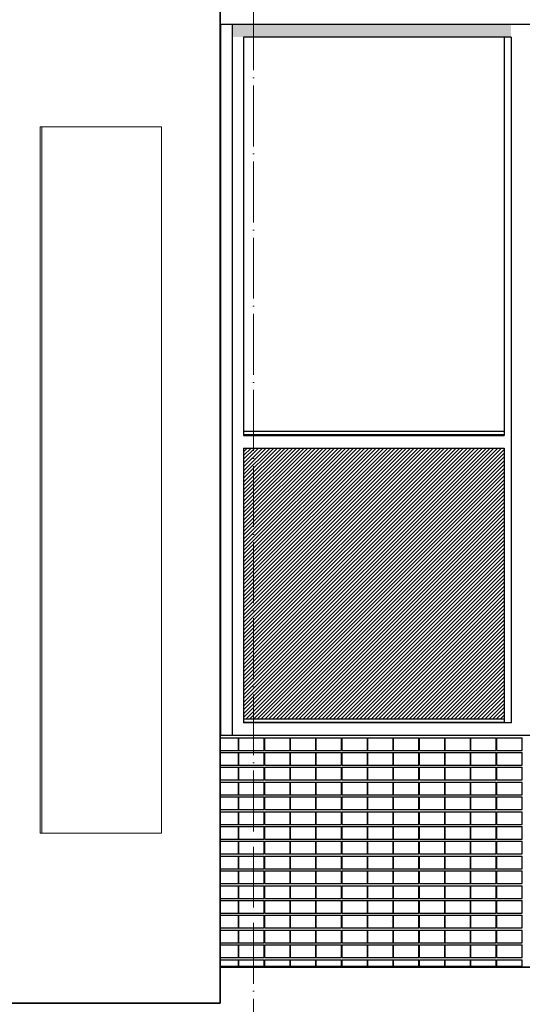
# Model space of a CAD drawing. Header units: millimetres. Extents: x 27034 to 255531, y -206966 to 210227.
# Tile 7 of 87: x 116223 to 128114, y -997 to 22288. Entities that reach past the tile are written whole.
import ezdxf

# ---------------------------------------------------------------- set-up
doc = ezdxf.new("R2010")
doc.units = ezdxf.units.MM
doc.header["$LTSCALE"] = 0.05
doc.linetypes.add('ACAD_ISO04W100', pattern=[30, 24, -3, 0, -3])
doc.layers.get('0').update_dxf_attribs({"lineweight": 0})
for name, color, linetype, lineweight in [('001 Axis', 1, 'ACAD_ISO04W100', 13), ('A-Elev', 111, 'Continuous', 25), ('A-Sect-Thin', 31, 'Continuous', 25)]:
    doc.layers.add(name, color=color, linetype=linetype, lineweight=lineweight)
doc.layers.add('A-20--F1-WALLS', color=5, linetype='Continuous')

# ---------------------------------------------------------------- blocks, each defined once
blk = doc.blocks.new('*U46')
at = {"layer": 'A-Sect-Thin', "color": 252, "linetype": 'Continuous', "lineweight": 25}
for points in [[(8474, 4048), (8474, 4348)], [(8474, 4348), (9074, 4348)], [(9074, 4048), (9074, 4348)], [(9084, 4048), (9084, 4348)], [(9084, 4348), (9684, 4348)], [(9684, 4048), (9684, 4348)], [(9694, 4048), (9694, 4348)], [(9694, 4348), (10294, 4348)], [(10294, 4048), (10294, 4348)], [(10304, 4048), (10304, 4348)], [(10304, 4348), (10904, 4348)], [(10904, 4048), (10904, 4348)], [(10914, 4048), (10914, 4348)], [(10914, 4348), (11514, 4348)], [(11514, 4048), (11514, 4348)], [(11524, 4048), (11524, 4348)], [(11524, 4348), (12124, 4348)], [(12124, 4048), (12124, 4348)], [(8474, 4048), (9074, 4048)], [(8474, 3698), (8474, 3998)], [(8474, 3998), (9074, 3998)], [(9074, 3698), (9074, 3998)], [(9084, 4048), (9684, 4048)], [(9084, 3698), (9084, 3998)], [(9084, 3998), (9684, 3998)], [(9684, 3698), (9684, 3998)], [(9694, 4048), (10294, 4048)], [(9694, 3698), (9694, 3998)], [(9694, 3998), (10294, 3998)], [(10294, 3698), (10294, 3998)], [(10304, 4048), (10904, 4048)], [(10304, 3698), (10304, 3998)], [(10304, 3998), (10904, 3998)], [(10904, 3698), (10904, 3998)], [(10914, 4048), (11514, 4048)], [(10914, 3698), (10914, 3998)], [(10914, 3998), (11514, 3998)], [(11514, 3698), (11514, 3998)], [(11524, 4048), (12124, 4048)], [(11524, 3698), (11524, 3998)], [(11524, 3998), (12124, 3998)], [(12124, 3698), (12124, 3998)], [(8474, 3698), (9074, 3698)], [(8474, 3348), (8474, 3648)], [(8474, 3648), (9074, 3648)], [(9074, 3348), (9074, 3648)], [(9084, 3698), (9684, 3698)], [(9084, 3348), (9084, 3648)], [(9084, 3648), (9684, 3648)], [(9684, 3348), (9684, 3648)], [(9694, 3698), (10294, 3698)], [(9694, 3348), (9694, 3648)], [(9694, 3648), (10294, 3648)], [(10294, 3348), (10294, 3648)], [(10304, 3698), (10904, 3698)], [(10304, 3348), (10304, 3648)], [(10304, 3648), (10904, 3648)], [(10904, 3348), (10904, 3648)], [(10914, 3698), (11514, 3698)], [(10914, 3348), (10914, 3648)], [(10914, 3648), (11514, 3648)], [(11514, 3348), (11514, 3648)], [(11524, 3698), (12124, 3698)], [(11524, 3348), (11524, 3648)], [(11524, 3648), (12124, 3648)], [(12124, 3348), (12124, 3648)], [(8474, 3348), (9074, 3348)], [(8474, 2998), (8474, 3298)], [(8474, 3298), (9074, 3298)], [(9074, 2998), (9074, 3298)], [(9084, 3348), (9684, 3348)], [(9084, 2998), (9084, 3298)], [(9084, 3298), (9684, 3298)], [(9684, 2998), (9684, 3298)], [(9694, 3348), (10294, 3348)], [(9694, 2998), (9694, 3298)], [(9694, 3298), (10294, 3298)], [(10294, 2998), (10294, 3298)], [(10304, 3348), (10904, 3348)], [(10304, 2998), (10304, 3298)], [(10304, 3298), (10904, 3298)], [(10904, 2998), (10904, 3298)], [(10914, 3348), (11514, 3348)], [(10914, 2998), (10914, 3298)], [(10914, 3298), (11514, 3298)], [(11514, 2998), (11514, 3298)], [(11524, 3348), (12124, 3348)], [(11524, 2998), (11524, 3298)], [(11524, 3298), (12124, 3298)], [(12124, 2998), (12124, 3298)], [(8474, 2998), (9074, 2998)], [(8474, 2648), (8474, 2948)], [(8474, 2948), (9074, 2948)], [(9074, 2648), (9074, 2948)], [(9084, 2998), (9684, 2998)], [(9084, 2648), (9084, 2948)], [(9084, 2948), (9684, 2948)], [(9684, 2648), (9684, 2948)], [(9694, 2998), (10294, 2998)], [(9694, 2648), (9694, 2948)], [(9694, 2948), (10294, 2948)], [(10294, 2648), (10294, 2948)], [(10304, 2998), (10904, 2998)], [(10304, 2648), (10304, 2948)], [(10304, 2948), (10904, 2948)], [(10904, 2648), (10904, 2948)], [(10914, 2998), (11514, 2998)], [(10914, 2648), (10914, 2948)], [(10914, 2948), (11514, 2948)], [(11514, 2648), (11514, 2948)], [(11524, 2998), (12124, 2998)], [(11524, 2648), (11524, 2948)], [(11524, 2948), (12124, 2948)], [(12124, 2648), (12124, 2948)], [(8474, 2648), (9074, 2648)], [(8474, 2298), (8474, 2598)], [(8474, 2598), (9074, 2598)], [(9074, 2298), (9074, 2598)], [(9084, 2648), (9684, 2648)], [(9084, 2298), (9084, 2598)], [(9084, 2598), (9684, 2598)], [(9684, 2298), (9684, 2598)], [(9694, 2648), (10294, 2648)], [(9694, 2298), (9694, 2598)], [(9694, 2598), (10294, 2598)], [(10294, 2298), (10294, 2598)], [(10304, 2648), (10904, 2648)], [(10304, 2298), (10304, 2598)], [(10304, 2598), (10904, 2598)], [(10904, 2298), (10904, 2598)], [(10914, 2648), (11514, 2648)], [(10914, 2298), (10914, 2598)], [(10914, 2598), (11514, 2598)], [(11514, 2298), (11514, 2598)], [(11524, 2648), (12124, 2648)], [(11524, 2298), (11524, 2598)], [(11524, 2598), (12124, 2598)], [(12124, 2298), (12124, 2598)], [(8474, 2298), (9074, 2298)], [(8474, 1948), (8474, 2248)], [(8474, 2248), (9074, 2248)], [(9074, 1948), (9074, 2248)], [(9084, 2298), (9684, 2298)], [(9084, 1948), (9084, 2248)], [(9084, 2248), (9684, 2248)], [(9684, 1948), (9684, 2248)], [(9694, 2298), (10294, 2298)], [(9694, 1948), (9694, 2248)], [(9694, 2248), (10294, 2248)], [(10294, 1948), (10294, 2248)], [(10304, 2298), (10904, 2298)], [(10304, 1948), (10304, 2248)], [(10304, 2248), (10904, 2248)], [(10904, 1948), (10904, 2248)], [(10914, 2298), (11514, 2298)], [(10914, 1948), (10914, 2248)], [(10914, 2248), (11514, 2248)], [(11514, 1948), (11514, 2248)], [(11524, 2298), (12124, 2298)], [(11524, 1948), (11524, 2248)], [(11524, 2248), (12124, 2248)], [(12124, 1948), (12124, 2248)], [(8474, 1948), (9074, 1948)], [(8474, 1598), (8474, 1898)], [(8474, 1898), (9074, 1898)], [(9074, 1598), (9074, 1898)], [(9084, 1948), (9684, 1948)], [(9084, 1598), (9084, 1898)], [(9084, 1898), (9684, 1898)], [(9684, 1598), (9684, 1898)], [(9694, 1948), (10294, 1948)], [(9694, 1598), (9694, 1898)], [(9694, 1898), (10294, 1898)], [(10294, 1598), (10294, 1898)], [(10304, 1948), (10904, 1948)], [(10304, 1598), (10304, 1898)], [(10304, 1898), (10904, 1898)], [(10904, 1598), (10904, 1898)], [(10914, 1948), (11514, 1948)], [(10914, 1598), (10914, 1898)], [(10914, 1898), (11514, 1898)], [(11514, 1598), (11514, 1898)], [(11524, 1948), (12124, 1948)], [(11524, 1598), (11524, 1898)], [(11524, 1898), (12124, 1898)], [(12124, 1598), (12124, 1898)], [(8474, 1598), (9074, 1598)], [(8474, 1248), (8474, 1548)], [(8474, 1548), (9074, 1548)], [(9074, 1248), (9074, 1548)], [(9084, 1598), (9684, 1598)], [(9084, 1248), (9084, 1548)], [(9084, 1548), (9684, 1548)], [(9684, 1248), (9684, 1548)], [(9694, 1598), (10294, 1598)], [(9694, 1248), (9694, 1548)], [(9694, 1548), (10294, 1548)], [(10294, 1248), (10294, 1548)], [(10304, 1598), (10904, 1598)], [(10304, 1248), (10304, 1548)], [(10304, 1548), (10904, 1548)], [(10904, 1248), (10904, 1548)], [(10914, 1598), (11514, 1598)], [(10914, 1248), (10914, 1548)], [(10914, 1548), (11514, 1548)], [(11514, 1248), (11514, 1548)], [(11524, 1598), (12124, 1598)], [(11524, 1248), (11524, 1548)], [(11524, 1548), (12124, 1548)], [(12124, 1248), (12124, 1548)], [(8474, 1248), (9074, 1248)], [(8474, 898), (8474, 1198)], [(8474, 1198), (9074, 1198)], [(9074, 898), (9074, 1198)], [(9084, 1248), (9684, 1248)], [(9084, 898), (9084, 1198)], [(9084, 1198), (9684, 1198)], [(9684, 898), (9684, 1198)], [(9694, 1248), (10294, 1248)], [(9694, 898), (9694, 1198)], [(9694, 1198), (10294, 1198)], [(10294, 898), (10294, 1198)], [(10304, 1248), (10904, 1248)], [(10304, 898), (10304, 1198)], [(10304, 1198), (10904, 1198)], [(10904, 898), (10904, 1198)], [(10914, 1248), (11514, 1248)], [(10914, 898), (10914, 1198)], [(10914, 1198), (11514, 1198)], [(11514, 898), (11514, 1198)], [(11524, 1248), (12124, 1248)], [(11524, 898), (11524, 1198)], [(11524, 1198), (12124, 1198)], [(12124, 898), (12124, 1198)], [(8474, 898), (9074, 898)], [(8474, 548), (8474, 848)], [(8474, 848), (9074, 848)], [(9074, 548), (9074, 848)], [(9084, 898), (9684, 898)], [(9084, 548), (9084, 848)], [(9084, 848), (9684, 848)], [(9684, 548), (9684, 848)], [(9694, 898), (10294, 898)], [(9694, 548), (9694, 848)], [(9694, 848), (10294, 848)], [(10294, 548), (10294, 848)], [(10304, 898), (10904, 898)], [(10304, 548), (10304, 848)], [(10304, 848), (10904, 848)], [(10904, 548), (10904, 848)], [(10914, 898), (11514, 898)], [(10914, 548), (10914, 848)], [(10914, 848), (11514, 848)], [(11514, 548), (11514, 848)], [(11524, 898), (12124, 898)], [(11524, 548), (11524, 848)], [(11524, 848), (12124, 848)], [(12124, 548), (12124, 848)], [(8474, 548), (9074, 548)], [(8474, 198), (8474, 498)], [(8474, 498), (9074, 498)], [(9074, 198), (9074, 498)], [(9084, 548), (9684, 548)], [(9084, 198), (9084, 498)], [(9084, 498), (9684, 498)], [(9684, 198), (9684, 498)], [(9694, 548), (10294, 548)], [(9694, 198), (9694, 498)], [(9694, 498), (10294, 498)], [(10294, 198), (10294, 498)], [(10304, 548), (10904, 548)], [(10304, 198), (10304, 498)], [(10304, 498), (10904, 498)], [(10904, 198), (10904, 498)], [(10914, 548), (11514, 548)], [(10914, 198), (10914, 498)], [(10914, 498), (11514, 498)], [(11514, 198), (11514, 498)], [(11524, 548), (12124, 548)], [(11524, 198), (11524, 498)], [(11524, 498), (12124, 498)], [(12124, 198), (12124, 498)], [(8474, 198), (9074, 198)], [(8474, -152), (8474, 148)], [(8474, 148), (9074, 148)], [(9074, -152), (9074, 148)], [(9084, 198), (9684, 198)], [(9084, -152), (9084, 148)], [(9084, 148), (9684, 148)], [(9684, -152), (9684, 148)], [(9694, 198), (10294, 198)], [(9694, -152), (9694, 148)], [(9694, 148), (10294, 148)], [(10294, -152), (10294, 148)], [(10304, 198), (10904, 198)], [(10304, -152), (10304, 148)], [(10304, 148), (10904, 148)], [(10904, -152), (10904, 148)], [(10914, 198), (11514, 198)], [(10914, -152), (10914, 148)], [(10914, 148), (11514, 148)], [(11514, -152), (11514, 148)], [(11524, 198), (12124, 198)], [(11524, -152), (11524, 148)], [(11524, 148), (12124, 148)], [(12124, -152), (12124, 148)], [(8474, -152), (9074, -152)], [(8474, -502), (8474, -202)], [(8474, -202), (9074, -202)], [(9025, 0), (9025, 0)], [(9074, -502), (9074, -202)], [(9084, -152), (9684, -152)], [(9084, -502), (9084, -202)], [(9084, -202), (9684, -202)], [(9525, 0), (9525, 0)], [(9684, -502), (9684, -202)], [(9694, -152), (10294, -152)], [(9694, -502), (9694, -202)], [(9694, -202), (10294, -202)], [(10294, -502), (10294, -202)], [(10304, -152), (10904, -152)], [(10304, -502), (10304, -202)], [(10304, -202), (10904, -202)], [(10904, -502), (10904, -202)], [(10914, -152), (11514, -152)], [(10914, -502), (10914, -202)], [(10914, -202), (11514, -202)], [(11514, -502), (11514, -202)], [(11524, -152), (12124, -152)], [(11524, -502), (11524, -202)], [(11524, -202), (12124, -202)], [(12124, -502), (12124, -202)], [(8474, -502), (9074, -502)], [(8474, -852), (8474, -552)], [(8474, -552), (9074, -552)], [(9074, -852), (9074, -552)], [(9084, -502), (9684, -502)], [(9084, -852), (9084, -552)], [(9084, -552), (9684, -552)], [(9684, -852), (9684, -552)], [(9694, -502), (10294, -502)], [(9694, -852), (9694, -552)], [(9694, -552), (10294, -552)], [(10294, -852), (10294, -552)], [(10304, -502), (10904, -502)], [(10304, -852), (10304, -552)], [(10304, -552), (10904, -552)], [(10904, -852), (10904, -552)], [(10914, -502), (11514, -502)], [(10914, -852), (10914, -552)], [(10914, -552), (11514, -552)], [(11514, -852), (11514, -552)], [(11524, -502), (12124, -502)], [(11524, -852), (11524, -552)], [(11524, -552), (12124, -552)], [(12124, -852), (12124, -552)], [(8474, -852), (9074, -852)], [(8474, -1052), (8474, -902)], [(8474, -902), (9074, -902)], [(9074, -1052), (9074, -902)], [(9084, -852), (9684, -852)], [(9084, -1052), (9084, -902)], [(9084, -902), (9684, -902)], [(9684, -1052), (9684, -902)], [(9694, -852), (10294, -852)], [(9694, -1052), (9694, -902)], [(9694, -902), (10294, -902)], [(10294, -1052), (10294, -902)], [(10304, -852), (10904, -852)], [(10304, -1052), (10304, -902)], [(10304, -902), (10904, -902)], [(10904, -1052), (10904, -902)], [(10914, -852), (11514, -852)], [(10914, -1052), (10914, -902)], [(10914, -902), (11514, -902)], [(11514, -1052), (11514, -902)], [(11524, -852), (12124, -852)], [(11524, -1052), (11524, -902)], [(11524, -902), (12124, -902)], [(12124, -1052), (12124, -902)], [(8474, -1052), (9074, -1052)], [(9084, -1052), (9684, -1052)], [(9694, -1052), (10294, -1052)], [(10304, -1052), (10904, -1052)], [(10914, -1052), (11514, -1052)], [(11524, -1052), (12124, -1052)]]:
    blk.add_lwpolyline(points, dxfattribs=at)
blk = doc.blocks.new('*U47')
at = {"layer": 'A-Sect-Thin', "color": 252, "linetype": 'Continuous', "lineweight": 25}
for points in [[(9861, 4348), (10294, 4348)], [(10294, 4048), (10294, 4348)], [(10304, 4048), (10304, 4348)], [(10304, 4348), (10904, 4348)], [(10904, 4048), (10904, 4348)], [(10914, 4048), (10914, 4348)], [(10914, 4348), (11514, 4348)], [(11514, 4048), (11514, 4348)], [(11524, 4048), (11524, 4348)], [(11524, 4348), (12124, 4348)], [(12124, 4048), (12124, 4348)], [(12134, 4048), (12134, 4348)], [(12134, 4348), (12734, 4348)], [(12734, 4048), (12734, 4348)], [(12744, 4048), (12744, 4348)], [(12744, 4348), (13344, 4348)], [(13344, 4048), (13344, 4348)], [(9861, 4048), (10294, 4048)], [(9861, 3998), (10294, 3998)], [(10294, 3698), (10294, 3998)], [(10304, 4048), (10904, 4048)], [(10304, 3698), (10304, 3998)], [(10304, 3998), (10904, 3998)], [(10904, 3698), (10904, 3998)], [(10914, 4048), (11514, 4048)], [(10914, 3698), (10914, 3998)], [(10914, 3998), (11514, 3998)], [(11514, 3698), (11514, 3998)], [(11524, 4048), (12124, 4048)], [(11524, 3698), (11524, 3998)], [(11524, 3998), (12124, 3998)], [(12124, 3698), (12124, 3998)], [(12134, 4048), (12734, 4048)], [(12134, 3698), (12134, 3998)], [(12134, 3998), (12734, 3998)], [(12734, 3698), (12734, 3998)], [(12744, 4048), (13344, 4048)], [(12744, 3698), (12744, 3998)], [(12744, 3998), (13344, 3998)], [(13344, 3698), (13344, 3998)], [(9861, 3698), (10294, 3698)], [(9861, 3648), (10294, 3648)], [(10294, 3348), (10294, 3648)], [(10304, 3698), (10904, 3698)], [(10304, 3348), (10304, 3648)], [(10304, 3648), (10904, 3648)], [(10904, 3348), (10904, 3648)], [(10914, 3698), (11514, 3698)], [(10914, 3348), (10914, 3648)], [(10914, 3648), (11514, 3648)], [(11514, 3348), (11514, 3648)], [(11524, 3698), (12124, 3698)], [(11524, 3348), (11524, 3648)], [(11524, 3648), (12124, 3648)], [(12124, 3348), (12124, 3648)], [(12134, 3698), (12734, 3698)], [(12134, 3348), (12134, 3648)], [(12134, 3648), (12734, 3648)], [(12734, 3348), (12734, 3648)], [(12744, 3698), (13344, 3698)], [(12744, 3348), (12744, 3648)], [(12744, 3648), (13344, 3648)], [(13344, 3348), (13344, 3648)], [(9861, 3348), (10294, 3348)], [(9861, 3298), (10294, 3298)], [(10294, 2998), (10294, 3298)], [(10304, 3348), (10904, 3348)], [(10304, 2998), (10304, 3298)], [(10304, 3298), (10904, 3298)], [(10904, 2998), (10904, 3298)], [(10914, 3348), (11514, 3348)], [(10914, 2998), (10914, 3298)], [(10914, 3298), (11514, 3298)], [(11514, 2998), (11514, 3298)], [(11524, 3348), (12124, 3348)], [(11524, 2998), (11524, 3298)], [(11524, 3298), (12124, 3298)], [(12124, 2998), (12124, 3298)], [(12134, 3348), (12734, 3348)], [(12134, 2998), (12134, 3298)], [(12134, 3298), (12734, 3298)], [(12734, 2998), (12734, 3298)], [(12744, 3348), (13344, 3348)], [(12744, 2998), (12744, 3298)], [(12744, 3298), (13344, 3298)], [(13344, 2998), (13344, 3298)], [(9861, 2998), (10294, 2998)], [(9861, 2948), (10294, 2948)], [(10294, 2648), (10294, 2948)], [(10304, 2998), (10904, 2998)], [(10304, 2648), (10304, 2948)], [(10304, 2948), (10904, 2948)], [(10904, 2648), (10904, 2948)], [(10914, 2998), (11514, 2998)], [(10914, 2648), (10914, 2948)], [(10914, 2948), (11514, 2948)], [(11514, 2648), (11514, 2948)], [(11524, 2998), (12124, 2998)], [(11524, 2648), (11524, 2948)], [(11524, 2948), (12124, 2948)], [(12124, 2648), (12124, 2948)], [(12134, 2998), (12734, 2998)], [(12134, 2648), (12134, 2948)], [(12134, 2948), (12734, 2948)], [(12734, 2648), (12734, 2948)], [(12744, 2998), (13344, 2998)], [(12744, 2648), (12744, 2948)], [(12744, 2948), (13344, 2948)], [(13344, 2648), (13344, 2948)], [(9861, 2648), (10294, 2648)], [(9861, 2598), (10294, 2598)], [(10294, 2298), (10294, 2598)], [(10304, 2648), (10904, 2648)], [(10304, 2298), (10304, 2598)], [(10304, 2598), (10904, 2598)], [(10904, 2298), (10904, 2598)], [(10914, 2648), (11514, 2648)], [(10914, 2298), (10914, 2598)], [(10914, 2598), (11514, 2598)], [(11514, 2298), (11514, 2598)], [(11524, 2648), (12124, 2648)], [(11524, 2298), (11524, 2598)], [(11524, 2598), (12124, 2598)], [(12124, 2298), (12124, 2598)], [(12134, 2648), (12734, 2648)], [(12134, 2298), (12134, 2598)], [(12134, 2598), (12734, 2598)], [(12734, 2298), (12734, 2598)], [(12744, 2648), (13344, 2648)], [(12744, 2298), (12744, 2598)], [(12744, 2598), (13344, 2598)], [(13344, 2298), (13344, 2598)], [(9861, 2298), (10294, 2298)], [(9861, 2248), (10294, 2248)], [(10294, 1948), (10294, 2248)], [(10304, 2298), (10904, 2298)], [(10304, 1948), (10304, 2248)], [(10304, 2248), (10904, 2248)], [(10904, 1948), (10904, 2248)], [(10914, 2298), (11514, 2298)], [(10914, 1948), (10914, 2248)], [(10914, 2248), (11514, 2248)], [(11514, 1948), (11514, 2248)], [(11524, 2298), (12124, 2298)], [(11524, 1948), (11524, 2248)], [(11524, 2248), (12124, 2248)], [(12124, 1948), (12124, 2248)], [(12134, 2298), (12734, 2298)], [(12134, 1948), (12134, 2248)], [(12134, 2248), (12734, 2248)], [(12734, 1948), (12734, 2248)], [(12744, 2298), (13344, 2298)], [(12744, 1948), (12744, 2248)], [(12744, 2248), (13344, 2248)], [(13344, 1948), (13344, 2248)], [(9861, 1948), (10294, 1948)], [(9861, 1898), (10294, 1898)], [(10294, 1598), (10294, 1898)], [(10304, 1948), (10904, 1948)], [(10304, 1598), (10304, 1898)], [(10304, 1898), (10904, 1898)], [(10904, 1598), (10904, 1898)], [(10914, 1948), (11514, 1948)], [(10914, 1598), (10914, 1898)], [(10914, 1898), (11514, 1898)], [(11514, 1598), (11514, 1898)], [(11524, 1948), (12124, 1948)], [(11524, 1598), (11524, 1898)], [(11524, 1898), (12124, 1898)], [(12124, 1598), (12124, 1898)], [(12134, 1948), (12734, 1948)], [(12134, 1598), (12134, 1898)], [(12134, 1898), (12734, 1898)], [(12734, 1598), (12734, 1898)], [(12744, 1948), (13344, 1948)], [(12744, 1598), (12744, 1898)], [(12744, 1898), (13344, 1898)], [(13344, 1598), (13344, 1898)], [(9861, 1598), (10294, 1598)], [(9861, 1548), (10294, 1548)], [(10294, 1248), (10294, 1548)], [(10304, 1598), (10904, 1598)], [(10304, 1248), (10304, 1548)], [(10304, 1548), (10904, 1548)], [(10904, 1248), (10904, 1548)], [(10914, 1598), (11514, 1598)], [(10914, 1248), (10914, 1548)], [(10914, 1548), (11514, 1548)], [(11514, 1248), (11514, 1548)], [(11524, 1598), (12124, 1598)], [(11524, 1248), (11524, 1548)], [(11524, 1548), (12124, 1548)], [(12124, 1248), (12124, 1548)], [(12134, 1598), (12734, 1598)], [(12134, 1248), (12134, 1548)], [(12134, 1548), (12734, 1548)], [(12734, 1248), (12734, 1548)], [(12744, 1598), (13344, 1598)], [(12744, 1248), (12744, 1548)], [(12744, 1548), (13344, 1548)], [(13344, 1248), (13344, 1548)], [(9861, 1248), (10294, 1248)], [(9861, 1198), (10294, 1198)], [(10294, 898), (10294, 1198)], [(10304, 1248), (10904, 1248)], [(10304, 898), (10304, 1198)], [(10304, 1198), (10904, 1198)], [(10904, 898), (10904, 1198)], [(10914, 1248), (11514, 1248)], [(10914, 898), (10914, 1198)], [(10914, 1198), (11514, 1198)], [(11514, 898), (11514, 1198)], [(11524, 1248), (12124, 1248)], [(11524, 898), (11524, 1198)], [(11524, 1198), (12124, 1198)], [(12124, 898), (12124, 1198)], [(12134, 1248), (12734, 1248)], [(12134, 898), (12134, 1198)], [(12134, 1198), (12734, 1198)], [(12734, 898), (12734, 1198)], [(12744, 1248), (13344, 1248)], [(12744, 898), (12744, 1198)], [(12744, 1198), (13344, 1198)], [(13344, 898), (13344, 1198)], [(9861, 898), (10294, 898)], [(9861, 848), (10294, 848)], [(10294, 548), (10294, 848)], [(10304, 898), (10904, 898)], [(10304, 548), (10304, 848)], [(10304, 848), (10904, 848)], [(10904, 548), (10904, 848)], [(10914, 898), (11514, 898)], [(10914, 548), (10914, 848)], [(10914, 848), (11514, 848)], [(11514, 548), (11514, 848)], [(11524, 898), (12124, 898)], [(11524, 548), (11524, 848)], [(11524, 848), (12124, 848)], [(12124, 548), (12124, 848)], [(12134, 898), (12734, 898)], [(12134, 548), (12134, 848)], [(12134, 848), (12734, 848)], [(12734, 548), (12734, 848)], [(12744, 898), (13344, 898)], [(12744, 548), (12744, 848)], [(12744, 848), (13344, 848)], [(13344, 548), (13344, 848)], [(9861, 548), (10294, 548)], [(9861, 498), (10294, 498)], [(10294, 198), (10294, 498)], [(10304, 548), (10904, 548)], [(10304, 198), (10304, 498)], [(10304, 498), (10904, 498)], [(10904, 198), (10904, 498)], [(10914, 548), (11514, 548)], [(10914, 198), (10914, 498)], [(10914, 498), (11514, 498)], [(11514, 198), (11514, 498)], [(11524, 548), (12124, 548)], [(11524, 198), (11524, 498)], [(11524, 498), (12124, 498)], [(12124, 198), (12124, 498)], [(12134, 548), (12734, 548)], [(12134, 198), (12134, 498)], [(12134, 498), (12734, 498)], [(12734, 198), (12734, 498)], [(12744, 548), (13344, 548)], [(12744, 198), (12744, 498)], [(12744, 498), (13344, 498)], [(13344, 198), (13344, 498)], [(9861, 198), (10294, 198)], [(9861, 148), (10294, 148)], [(10294, -152), (10294, 148)], [(10304, 198), (10904, 198)], [(10304, -152), (10304, 148)], [(10304, 148), (10904, 148)], [(10904, -152), (10904, 148)], [(10914, 198), (11514, 198)], [(10914, -152), (10914, 148)], [(10914, 148), (11514, 148)], [(11514, -152), (11514, 148)], [(11524, 198), (12124, 198)], [(11524, -152), (11524, 148)], [(11524, 148), (12124, 148)], [(12124, -152), (12124, 148)], [(12134, 198), (12734, 198)], [(12134, -152), (12134, 148)], [(12134, 148), (12734, 148)], [(12734, -152), (12734, 148)], [(12744, 198), (13344, 198)], [(12744, -152), (12744, 148)], [(12744, 148), (13344, 148)], [(13344, -152), (13344, 148)], [(9861, -152), (10294, -152)], [(9861, -202), (10294, -202)], [(10294, -502), (10294, -202)], [(10304, -152), (10904, -152)], [(10304, -502), (10304, -202)], [(10304, -202), (10904, -202)], [(10904, -502), (10904, -202)], [(10914, -152), (11514, -152)], [(10914, -502), (10914, -202)], [(10914, -202), (11514, -202)], [(11514, -502), (11514, -202)], [(11524, -152), (12124, -152)], [(11524, -502), (11524, -202)], [(11524, -202), (12124, -202)], [(12124, -502), (12124, -202)], [(12134, -152), (12734, -152)], [(12134, -502), (12134, -202)], [(12134, -202), (12734, -202)], [(12734, -502), (12734, -202)], [(12744, -152), (13344, -152)], [(12744, -502), (12744, -202)], [(12744, -202), (13344, -202)], [(13344, -502), (13344, -202)], [(9861, -502), (10294, -502)], [(9861, -552), (10294, -552)], [(10294, -852), (10294, -552)], [(10304, -502), (10904, -502)], [(10304, -852), (10304, -552)], [(10304, -552), (10904, -552)], [(10904, -852), (10904, -552)], [(10914, -502), (11514, -502)], [(10914, -852), (10914, -552)], [(10914, -552), (11514, -552)], [(11514, -852), (11514, -552)], [(11524, -502), (12124, -502)], [(11524, -852), (11524, -552)], [(11524, -552), (12124, -552)], [(12124, -852), (12124, -552)], [(12134, -502), (12734, -502)], [(12134, -852), (12134, -552)], [(12134, -552), (12734, -552)], [(12734, -852), (12734, -552)], [(12744, -502), (13344, -502)], [(12744, -852), (12744, -552)], [(12744, -552), (13344, -552)], [(13344, -852), (13344, -552)], [(9861, -852), (10294, -852)], [(9861, -902), (10294, -902)], [(10294, -1052), (10294, -902)], [(10304, -852), (10904, -852)], [(10304, -1052), (10304, -902)], [(10304, -902), (10904, -902)], [(10904, -1052), (10904, -902)], [(10914, -852), (11514, -852)], [(10914, -1052), (10914, -902)], [(10914, -902), (11514, -902)], [(11514, -1052), (11514, -902)], [(11524, -852), (12124, -852)], [(11524, -1052), (11524, -902)], [(11524, -902), (12124, -902)], [(12124, -1052), (12124, -902)], [(12134, -852), (12734, -852)], [(12134, -1052), (12134, -902)], [(12134, -902), (12734, -902)], [(12734, -1052), (12734, -902)], [(12744, -852), (13344, -852)], [(12744, -1052), (12744, -902)], [(12744, -902), (13344, -902)], [(13344, -1052), (13344, -902)], [(9861, -1052), (10294, -1052)], [(10304, -1052), (10904, -1052)], [(10914, -1052), (11514, -1052)], [(11524, -1052), (12124, -1052)], [(12134, -1052), (12734, -1052)], [(12744, -1052), (13344, -1052)]]:
    blk.add_lwpolyline(points, dxfattribs=at)

msp = doc.modelspace()

# ---------------------------------------------------------------- hatches: boundary and pattern name
at = {"lineweight": 0, "true_color": 0xffffff}
h = msp.add_hatch(color=7, dxfattribs=at)
h.dxf.hatch_style = 1
h.paths.add_polyline_path([(136890.6, 19441.4), (136890.6, 19371), (136813.6, 19371), (136813.6, 9462.3), (137507.2, 9462.3), (137507.2, 14647.3), (137128.9, 14647.3), (137128.9, 19441.4)])
h.paths.add_polyline_path([(132154, 19432), (131787.1, 19432), (131787.1, 9557.9), (132154, 9557.9)])
h.paths.add_polyline_path([(149538.3, 14257.8), (149538.3, 14360.9), (140512.2, 14360.9), (140512.2, 14257.8)])
h.paths.add_polyline_path([(158812.7, 5542), (158812.7, 10670.2), (155632.1, 10670.2), (155632.1, 5542)])
h.paths.add_polyline_path([(171051.1, 5307.8), (171051.1, 10681.3), (167422.4, 10681.3), (167422.4, 5307.8)])
h.paths.add_polyline_path([(127849, 21877.8), (127849, 22177.8), (121252.6, 22177.8), (121252.6, 21877.8)])
h.paths.add_polyline_path([(140463.2, 19399.9), (140213, 19399.9), (140213, 14557.8), (140463.2, 14557.8)])
at = {"lineweight": 0, "true_color": 0xb7d9b1}
h = msp.add_hatch(dxfattribs=at)
h.set_pattern_fill('ANSI31', color=9, scale=20, style=0)
h.set_pattern_definition([(45, (134332.37, -79916.177), (-44.90128, 44.90128), [])])
h.paths.add_polyline_path([(121519.3, 12157.7), (121519.3, 5747.4), (127681.6, 5747.4), (127681.6, 12157.7)])

# ---------------------------------------------------------------- linework, layer by layer
at = {"lineweight": 35}
for points in [[(120966.4, 22707.7), (120966.4, -972.2)], [(186534.2, -122.1), (120966.4, -122.2)], [(120966.4, -972.2), (49500.2, -972.2)]]:
    msp.add_lwpolyline(points, dxfattribs=at)
for points in [[(116708.5, 19757.4), (119577.3, 19757.4), (119577.3, 3052.7), (116708.5, 3052.7)], [(116746.4, 3052.7), (116708.5, 3052.7), (116708.5, 19757.4), (116746.4, 19757.4)]]:
    msp.add_lwpolyline(points, close=True)
at = {"layer": '001 Axis', "ltscale": 1200}
msp.add_line((121756, 40532.7, -4196.2), (121756, -13240.5, -4196.2), dxfattribs=at)
at = {"layer": 'A-20--F1-WALLS'}
for p, q in [((120977.9, 22177.8), (120977.9, 5357.9)), ((131814, 22177.8), (120977.9, 22177.8)), ((121252.6, 22177.8), (121252.6, 5357.9)), ((121519.3, 21877.8), (121519.3, 12457.7)), ((127849, 21877.8, -4196.2), (121519.3, 21877.8)), ((127681.6, 21877.8, -4196.2), (127681.6, 12457.7, -4196.2)), ((127849, 21877.8, -4196.2), (127849, 5657.9, -4196.2)), ((121519.3, 12457.7), (127681.6, 12457.7)), ((121519.3, 12157.7), (121519.3, 5657.9)), ((121519.3, 12157.7), (127681.6, 12157.7)), ((127681.6, 12157.7, -4196.2), (127681.6, 5667.9, -4196.2)), ((127849, 5657.9), (121519.3, 5657.9))]:
    msp.add_line(p, q, dxfattribs=at)
for points, elevation in [([(127681.6, 12547.2), (121519.3, 12547.2)], 112876.4), ([(127681.6, 12467.7), (121519.3, 12467.7)], 112876.4), ([(127681.6, 5747.4), (121519.3, 5747.4)], 112876.4), ([(127681.6, 5667.9), (121519.3, 5667.9)], 112876.4), ([(149776.5, 5357.9), (120966.4, 5357.9)], -94572.6)]:
    msp.add_lwpolyline(points, dxfattribs=dict(at, elevation=elevation))
msp.add_lwpolyline([(127681.6, 5667.9), (127849, 5657.9)], dxfattribs=at)

# ---------------------------------------------------------------- block references
at = {"layer": 'A-Elev', "color": 3, "linetype": 'Continuous', "lineweight": 30}
for name, p in [('*U47', (111105.8, 959.9)), ('*U46', (115985.8, 959.9))]:
    msp.add_blockref(name, p, dxfattribs=at)

doc.saveas('drawing.dxf')
